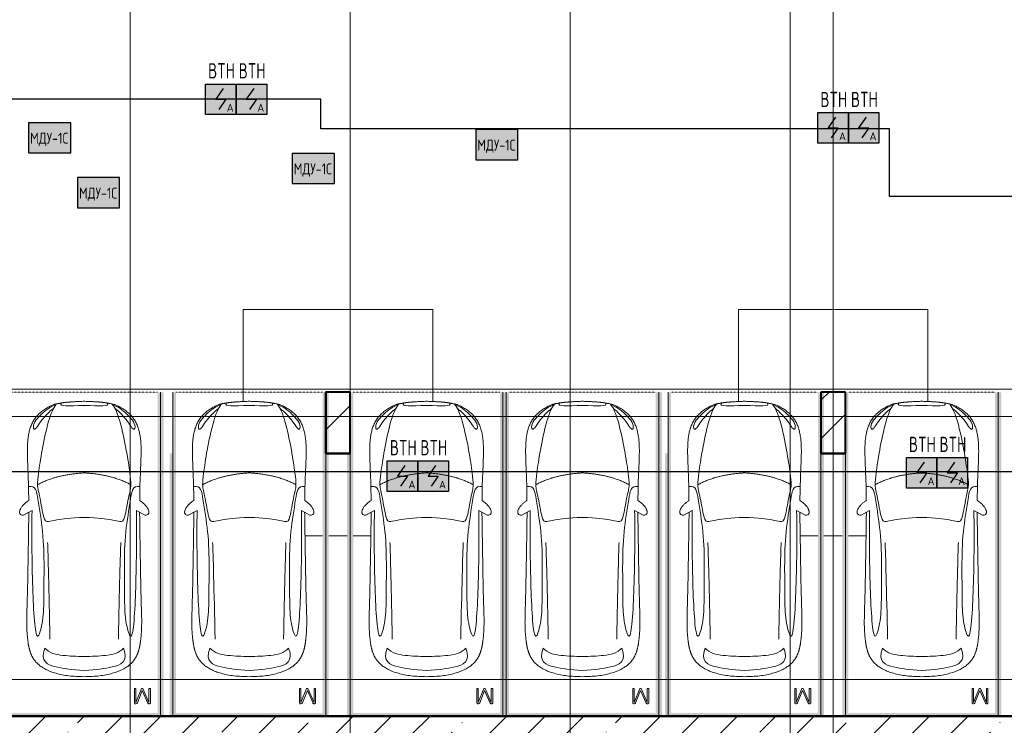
# Model space of a CAD drawing. Header units: millimetres. Extents: x -135639 to 224623, y -383017 to -59102.
# Tile 164 of 256: x 97589 to 113694, y -315766 to -304223. Entities that reach past the tile are written whole.
import ezdxf
from ezdxf.enums import TextEntityAlignment as Align

# ---------------------------------------------------------------- set-up
doc = ezdxf.new("R2010")
doc.units = ezdxf.units.MM
for name, pattern in [('CONTINOUS', [0]), ('Линия сетки', [25, 20, -2.5, 0, -2.5]), ('Невидимые', [5, 3, -2]), ('Штрих_3_3_', [6, 3, -3])]:
    doc.linetypes.add(name, pattern=pattern)
for name, color, linetype, lineweight in [('A-000-M_MASS', 7, 'Continuous', 18), ('A-200-M_WALL_EXT', 7, 'Continuous', 18), ('A-200-M_WALL_INT', 7, 'Continuous', 18), ('A-200-M_WALL_PAT', 7, 'Continuous', 40), ('C-953-M_PARKING', 7, 'Continuous', 18), ('C-953-MH_PARKING', 7, 'Невидимые', 18), ('S-160-M_FOUND', 7, 'Continuous', 18), ('S-280-M_COLUMN', 7, 'Continuous', 18), ('Z-030-M_GRID', 7, 'Continuous', 9), ('Арматура воздуховодов', 7, 'Continuous', 18), ('ОС', 5, 'Continuous', 25), ('ПС', 7, 'Continuous', 40), ('СС-011-ПОЖ-СИГНАЛИЗАЦИЯ', 1, 'Continuous', 30)]:
    doc.layers.add(name, color=color, linetype=linetype, lineweight=lineweight)
doc.layers.add('ССПС', color=5, linetype='Continuous')
doc.styles.add('1111', font='isocpeur.ttf')

# ---------------------------------------------------------------- blocks, each defined once
blk = doc.blocks.new('A_PAR_Parking - M-V23-B2_-11_400_')
at = {"layer": 'C-953-M_PARKING', "true_color": 0xf7f9fb}
blk.add_hatch(color=7, dxfattribs=at).paths.add_polyline_path([(1300, -2650), (1300, 2650), (1200, 2650), (1200, -2600), (-1200, -2600), (-1200, 2650), (-1250, 2650), (-1250, 1650), (-1300, 1650), (-1300, -2650), (1250, -2650)])
at = {"layer": 'A-000-M_MASS', "color": 253, "true_color": 0xaaaaaa}
for p, q in [((-853, 717), (-993, 639)), ((-906, 687), (-993, 639)), ((853, 717), (993, 639)), ((993, 639), (906, 687))]:
    blk.add_line(p, q, dxfattribs=at)
for centre, start, end in [((-1010, 678), 223.4184, 293.9305), ((1010, 678), 246.0695, 316.5816)]:
    blk.add_arc(centre, 42.2, start, end, dxfattribs=at)
for points, knots in [([(-908, 876), (-908, 976), (-911, 1161), (-920, 1362), (-926, 1508), (-930, 1645), (-930, 1769), (-922, 1880), (-911, 1957), (-894, 2031), (-871, 2100), (-841, 2165), (-809, 2216), (-779, 2254), (-754, 2281), (-727, 2307), (-698, 2332), (-667, 2355), (-636, 2376), (-604, 2395), (-574, 2412), (-545, 2426), (-519, 2438), (-500, 2445), (-485, 2450), (-474, 2453), (-463, 2456), (-452, 2458), (-440, 2461), (-428, 2463), (-414, 2466), (-402, 2468), (-391, 2470), (-383, 2471), (-376, 2473), (-370, 2474), (-363, 2475), (-356, 2476), (-349, 2477), (-343, 2478), (-337, 2479), (-330, 2480), (-324, 2481), (-317, 2481), (-309, 2482), (-301, 2483), (-293, 2484), (-285, 2485), (-276, 2486), (-263, 2487), (-249, 2488), (-235, 2489), (-223, 2490), (-211, 2491), (-199, 2492), (-186, 2493), (-168, 2494), (-148, 2495), (-127, 2496), (-106, 2497), (-77, 2498), (-40, 2500), (-13, 2501), (1, 2501)], [-1, -1, -1, -1, -0.913265, -0.826531, -0.783163, -0.739796, -0.653061, -0.612245, -0.571429, -0.530612, -0.489796, -0.44898, -0.408163, -0.387755, -0.367347, -0.346939, -0.326531, -0.306122, -0.285714, -0.265306, -0.244898, -0.22449, -0.204082, -0.183673, -0.173469, -0.163265, -0.153061, -0.142857, -0.132653, -0.122449, -0.112245, -0.102041, -0.096939, -0.091837, -0.086735, -0.084184, -0.081633, -0.076531, -0.07398, -0.071429, -0.068878, -0.066327, -0.063776, -0.061224, -0.058673, -0.056122, -0.053571, -0.05102, -0.048469, -0.045918, -0.040816, -0.038265, -0.035714, -0.033163, -0.030612, -0.028061, -0.02551, -0.020408, -0.017857, -0.015306, -0.010204, -0.005102, 0, 0, 0, 0]), ([(-480, 2441), (-586, 2392), (-719, 2283), (-847, 2128), (-828, 2057)], [0, 0, 0, 0, 0.53668, 1.024735, 1.024735, 1.024735, 1.024735]), ([(-459, 2446), (-508, 2398), (-601, 2147), (-696, 1684), (-744, 1354), (-774, 1106), (-734, 996), (-660, 552), (-618, 522), (-447, 565), (-234, 590), (-2, 602)], [0, 0, 0, 0, 0.884172, 2.058368, 3.212407, 3.977765, 4.871213, 5.547774, 6.288901, 6.772879, 7.454401, 7.454401, 7.454401, 7.454401]), ([(1, 2501), (22, 2500), (51, 2499), (88, 2498), (113, 2497), (137, 2496), (160, 2494), (181, 2493), (201, 2492), (219, 2491), (237, 2489), (253, 2488), (268, 2487), (282, 2485), (295, 2484), (307, 2483), (320, 2481), (330, 2480), (338, 2479), (345, 2478), (350, 2477), (356, 2476), (361, 2475), (366, 2474), (371, 2473), (377, 2472), (385, 2471), (393, 2469), (403, 2467), (416, 2465), (434, 2462), (454, 2458), (476, 2453), (498, 2446), (521, 2437), (555, 2422), (605, 2396), (669, 2355), (730, 2307), (773, 2263), (802, 2225), (823, 2195), (841, 2164), (857, 2132), (871, 2099), (887, 2053), (904, 1994), (915, 1931), (922, 1879), (926, 1839), (928, 1798), (930, 1756), (930, 1720), (931, 1690), (931, 1667), (930, 1645), (930, 1621), (929, 1598), (929, 1566), (927, 1526), (925, 1459), (919, 1336), (911, 1145), (908, 970), (908, 876)], [-1, -1, -1, -1, -0.992347, -0.98852, -0.984694, -0.980867, -0.977041, -0.973214, -0.969388, -0.965561, -0.961735, -0.957908, -0.954082, -0.950255, -0.946429, -0.942602, -0.938776, -0.933673, -0.931122, -0.928571, -0.92602, -0.923469, -0.920918, -0.918367, -0.915816, -0.913265, -0.908163, -0.903061, -0.897959, -0.887755, -0.877551, -0.857143, -0.836735, -0.816327, -0.795918, -0.77551, -0.734694, -0.693878, -0.653061, -0.612245, -0.591837, -0.571429, -0.55102, -0.530612, -0.510204, -0.489796, -0.44898, -0.408163, -0.387755, -0.367347, -0.346939, -0.326531, -0.306122, -0.295918, -0.285714, -0.27551, -0.265306, -0.255102, -0.244898, -0.22449, -0.204082, -0.163265, -0.081633, 0, 0, 0, 0]), ([(459, 2446), (508, 2398), (601, 2147), (696, 1684), (744, 1354), (774, 1106), (734, 996), (660, 552), (618, 522), (447, 565), (234, 590), (2, 602)], [0, 0, 0, 0, 0.884172, 2.058368, 3.212407, 3.977765, 4.871213, 5.547774, 6.288901, 6.772879, 7.454401, 7.454401, 7.454401, 7.454401]), ([(480, 2441), (586, 2392), (719, 2283), (847, 2128), (828, 2057)], [0, 0, 0, 0, 0.53668, 1.024735, 1.024735, 1.024735, 1.024735]), ([(-828, 2057), (-803, 2016), (-728, 2173), (-566, 2339), (-505, 2381)], [0, 0, 0, 0, 0.497572, 1.022643, 1.022643, 1.022643, 1.022643]), ([(828, 2057), (803, 2016), (728, 2173), (566, 2339), (505, 2381)], [0, 0, 0, 0, 0.497572, 1.022643, 1.022643, 1.022643, 1.022643]), ([(-908, 1106), (-792, 1130), (-753, 859), (-663, 332), (-655, -196), (-661, -684), (-663, -1068), (-764, -1443), (-817, -1157), (-842, -605), (-857, -17), (-857, 454), (-853, 717)], [0, 0, 0, 0, 1.013953, 2.476159, 4.172855, 5.704608, 7.082231, 8.244161, 9.589947, 11.154659, 12.917121, 14.362976, 14.362976, 14.362976, 14.362976]), ([(908, 1106), (792, 1130), (753, 859), (663, 332), (655, -196), (661, -684), (663, -1068), (764, -1443), (817, -1157), (842, -605), (857, -17), (857, 454), (853, 717)], [0, 0, 0, 0, 1.013953, 2.476159, 4.172855, 5.704608, 7.082231, 8.244161, 9.589947, 11.154659, 12.917121, 14.362976, 14.362976, 14.362976, 14.362976]), ([(-1041, 649), (-1044, 652), (-1049, 657), (-1053, 664), (-1055, 669), (-1057, 675), (-1058, 682), (-1058, 688), (-1058, 702), (-1052, 723), (-1036, 756), (-1011, 790), (-985, 818), (-962, 839), (-944, 853), (-926, 866), (-914, 873), (-908, 876)], [-1, -1, -1, -1, -0.941667, -0.9125, -0.883333, -0.854167, -0.825, -0.795833, -0.766667, -0.65, -0.533333, -0.4, -0.266667, -0.2, -0.133333, -0.066667, 0, 0, 0, 0]), ([(908, 876), (913, 873), (923, 867), (944, 853), (971, 832), (1000, 803), (1026, 771), (1043, 742), (1053, 719), (1057, 703), (1059, 690), (1058, 680), (1056, 673), (1054, 666), (1050, 658), (1045, 652), (1041, 649)], [-1, -1, -1, -1, -0.941667, -0.883333, -0.766667, -0.65, -0.533333, -0.4, -0.333333, -0.266667, -0.2, -0.166667, -0.133333, -0.1, -0.066667, 0, 0, 0, 0]), ([(0, -2004), (-45, -2004), (-132, -2001), (-252, -1991), (-362, -1974), (-462, -1950), (-551, -1921), (-630, -1886), (-686, -1853), (-726, -1824), (-753, -1802), (-774, -1782), (-789, -1766), (-799, -1753), (-809, -1740), (-819, -1727), (-828, -1714), (-836, -1701), (-844, -1688), (-851, -1674), (-858, -1661), (-864, -1647), (-870, -1634), (-876, -1620), (-881, -1606), (-885, -1592), (-890, -1578), (-894, -1565), (-897, -1551), (-901, -1537), (-904, -1524), (-907, -1510), (-909, -1497), (-912, -1483), (-914, -1470), (-916, -1457), (-918, -1444), (-919, -1432), (-921, -1419), (-923, -1403), (-925, -1383), (-928, -1361), (-930, -1339), (-932, -1318), (-934, -1290), (-936, -1257), (-938, -1218), (-939, -1179), (-940, -1139), (-940, -1097), (-939, -1039), (-938, -958), (-934, -846), (-931, -714), (-926, -559), (-923, -376), (-919, -163), (-915, 82), (-911, 315), (-908, 521), (-907, 631), (-906, 687)], [-1, -1, -1, -1, -0.97619, -0.952381, -0.928571, -0.904762, -0.880952, -0.857143, -0.833333, -0.821429, -0.809524, -0.797619, -0.791667, -0.785714, -0.779762, -0.77381, -0.767857, -0.761905, -0.755952, -0.75, -0.744048, -0.738095, -0.732143, -0.72619, -0.720238, -0.714286, -0.708333, -0.702381, -0.696429, -0.690476, -0.684524, -0.678571, -0.672619, -0.666667, -0.660714, -0.654762, -0.64881, -0.642857, -0.636905, -0.630952, -0.619048, -0.607143, -0.595238, -0.583333, -0.571429, -0.547619, -0.52381, -0.5, -0.47619, -0.452381, -0.428571, -0.380952, -0.333333, -0.285714, -0.238095, -0.190476, -0.142857, -0.095238, -0.047619, -0.02381, 0, 0, 0, 0]), ([(906, 687), (907, 631), (908, 521), (911, 367), (913, 222), (916, 41), (919, -163), (923, -376), (926, -559), (930, -688), (932, -780), (934, -844), (936, -902), (938, -956), (939, -1007), (940, -1053), (940, -1097), (940, -1139), (939, -1179), (938, -1218), (936, -1257), (934, -1290), (932, -1318), (930, -1339), (928, -1361), (925, -1383), (923, -1403), (921, -1419), (919, -1432), (918, -1444), (916, -1457), (914, -1470), (912, -1483), (909, -1497), (907, -1510), (904, -1524), (901, -1537), (897, -1551), (894, -1565), (890, -1578), (885, -1592), (881, -1606), (876, -1620), (870, -1634), (864, -1647), (858, -1661), (851, -1674), (844, -1688), (836, -1701), (828, -1714), (819, -1727), (809, -1740), (799, -1753), (789, -1766), (774, -1782), (753, -1802), (726, -1824), (686, -1853), (607, -1900), (495, -1942), (362, -1974), (252, -1991), (132, -2001), (45, -2004), (0, -2004)], [-1, -1, -1, -1, -0.97619, -0.952381, -0.928571, -0.904762, -0.857143, -0.809524, -0.761905, -0.714286, -0.690476, -0.666667, -0.642857, -0.619048, -0.595238, -0.571429, -0.547619, -0.52381, -0.5, -0.47619, -0.452381, -0.428571, -0.416667, -0.404762, -0.392857, -0.380952, -0.369048, -0.363095, -0.357143, -0.35119, -0.345238, -0.339286, -0.333333, -0.327381, -0.321429, -0.315476, -0.309524, -0.303571, -0.297619, -0.291667, -0.285714, -0.279762, -0.27381, -0.267857, -0.261905, -0.255952, -0.25, -0.244048, -0.238095, -0.232143, -0.22619, -0.220238, -0.214286, -0.208333, -0.202381, -0.190476, -0.178571, -0.166667, -0.142857, -0.095238, -0.071429, -0.047619, -0.02381, 0, 0, 0, 0]), ([(-643, -1535), (-732, -1765), (-468, -1855), (-203, -1891), (-2, -1902)], [0, 0, 0, 0, 0.867049, 1.684227, 1.684227, 1.684227, 1.684227]), ([(-643, -1535), (-570, -1622), (-349, -1664), (-124, -1672), (-2, -1676)], [0, 0, 0, 0, 0.616728, 1.242165, 1.242165, 1.242165, 1.242165]), ([(643, -1535), (732, -1765), (468, -1855), (203, -1891), (2, -1902)], [0, 0, 0, 0, 0.867049, 1.684227, 1.684227, 1.684227, 1.684227]), ([(643, -1535), (570, -1622), (349, -1664), (124, -1672), (2, -1676)], [0, 0, 0, 0, 0.616728, 1.242165, 1.242165, 1.242165, 1.242165])]:
    blk.add_open_spline(points, degree=3, knots=knots, dxfattribs=at)
for points, degree in [([(-376, 2470), (-425, 2412), (-257, 2425), (-2, 2432)], 3), ([(376, 2470), (425, 2412), (257, 2425), (2, 2432)], 3), ([(-2, 1330), (-478, 1299), (-762, 1135)], 2), ([(2, 1330), (478, 1299), (762, 1135)], 2), ([(-599, 190), (-592, 24), (-575, -588), (-560, -1389)], 3), ([(599, 190), (592, 24), (575, -588), (560, -1389)], 3)]:
    blk.add_open_spline(points, degree=degree, dxfattribs=at)
at = {"layer": 'C-953-M_PARKING', "color": 253, "true_color": 0xaaaaaa}
for p, q in [((-1250, -2650), (-1250, 2650)), ((1250, 2650), (1250, -2650)), ((823, -2198), (822, -2200)), ((822, -2200), (822, -2434)), ((825, -2196), (823, -2198)), ((823, -2198), (825, -2196)), ((828, -2195), (825, -2196)), ((825, -2196), (828, -2195)), ((834, -2195), (828, -2195)), ((840, -2195), (834, -2195)), ((844, -2196), (840, -2195)), ((840, -2195), (844, -2196)), ((846, -2198), (844, -2196)), ((844, -2196), (846, -2198)), ((846, -2200), (846, -2198)), ((938, -2199), (846, -2425)), ((846, -2425), (846, -2200)), ((869, -2430), (950, -2232)), ((939, -2197), (938, -2199)), ((938, -2199), (939, -2197)), ((941, -2196), (939, -2197)), ((939, -2197), (941, -2196)), ((944, -2195), (941, -2196)), ((941, -2196), (944, -2195)), ((949, -2195), (944, -2195)), ((944, -2195), (949, -2195)), ((953, -2195), (949, -2195)), ((949, -2195), (953, -2195)), ((950, -2232), (1037, -2429)), ((956, -2196), (953, -2195)), ((953, -2195), (956, -2196)), ((958, -2197), (956, -2196)), ((956, -2196), (958, -2197)), ((960, -2199), (958, -2197)), ((958, -2197), (960, -2199)), ((1059, -2425), (960, -2199)), ((1061, -2196), (1059, -2198)), ((1059, -2198), (1061, -2196)), ((1059, -2198), (1059, -2200)), ((1059, -2200), (1059, -2425)), ((1065, -2195), (1061, -2196)), ((1061, -2196), (1065, -2195)), ((1070, -2195), (1065, -2195)), ((1076, -2195), (1070, -2195)), ((1080, -2196), (1076, -2195)), ((1076, -2195), (1080, -2196)), ((1082, -2198), (1080, -2196)), ((1080, -2196), (1082, -2198)), ((1083, -2200), (1082, -2198)), ((1082, -2198), (1083, -2200)), ((1083, -2434), (1083, -2200)), ((822, -2434), (826, -2443)), ((826, -2443), (833, -2446)), ((833, -2446), (846, -2446)), ((846, -2446), (855, -2445)), ((855, -2445), (861, -2442)), ((861, -2442), (866, -2437)), ((866, -2437), (869, -2430)), ((1037, -2429), (1041, -2437)), ((1041, -2437), (1046, -2442)), ((1046, -2442), (1051, -2445)), ((1051, -2445), (1058, -2446)), ((1058, -2446), (1072, -2446)), ((1072, -2446), (1075, -2445)), ((1075, -2445), (1072, -2446)), ((1075, -2445), (1079, -2443)), ((1079, -2443), (1075, -2445)), ((1079, -2443), (1082, -2440)), ((1082, -2440), (1079, -2443)), ((1082, -2440), (1083, -2434)), ((1250, -2650), (-1250, -2650))]:
    blk.add_line(p, q, dxfattribs=at)
at = {"layer": 'C-953-MH_PARKING', "color": 253, "linetype": 'Штрих_3_3_', "true_color": 0xaaaaaa}
blk.add_line((-1200, 2650), (1200, 2650), dxfattribs=at)
blk = doc.blocks.new('135_SLK_GD_AR_rvt-1-B2_-11_400_')
at = {"layer": 'A-200-M_WALL_INT', "color": 253, "lineweight": 40, "true_color": 0xaaaaaa}
for p, q in [((111552, 51402), (111148, 51402)), ((111148, 51402), (111148, 51400)), ((111148, 51400), (111148, 50400)), ((111552, 51400), (111552, 51402)), ((111552, 50398), (111552, 51400)), ((119652, 51402), (119248, 51402)), ((119248, 51402), (119248, 51400)), ((119248, 51400), (119248, 50400)), ((119652, 51400), (119652, 51402)), ((119652, 50398), (119652, 51400)), ((111148, 50400), (111148, 50398)), ((111148, 50398), (111550, 50398)), ((111550, 50398), (111552, 50398)), ((119248, 50400), (119248, 50398)), ((119248, 50398), (119650, 50398)), ((119650, 50398), (119652, 50398)), ((126500, 46102), (87252, 46102)), ((90350, 46100), (125580, 46100))]:
    blk.add_line(p, q, dxfattribs=at)
at = {"layer": 'C-953-M_PARKING', "color": 253, "lineweight": 18, "true_color": 0xaaaaaa}
for p in [(107200, 48750), (109900, 48750), (112800, 48750), (115350, 48750), (118000, 48750), (120900, 48750)]:
    blk.add_blockref('A_PAR_Parking - M-V23-B2_-11_400_', p, dxfattribs=at)
blk = doc.blocks.new('Бетон-Прямоугольная-Колонна - CLM_Подземные этажи_В40-400х1000-V135-B2_-11_400_')
at = {"layer": 'S-280-M_COLUMN', "lineweight": 9, "true_color": 0xaaaaaa}
h = blk.add_hatch(dxfattribs=at)
h.set_pattern_fill('FP_12', color=253, style=0, pattern_type=2)
h.set_pattern_definition([(45, (-111350, -50900), (-628.618, 628.618), []), (45, (-110721.4, -50900), (-628.618, 628.618), [1111.25, -222.25, 6.706, -215.544])])
h.paths.add_polyline_path([(200, -500), (200, 500), (-200, 500), (-200, -500)])
at = {"layer": 'S-280-M_COLUMN', "color": 253, "lineweight": 40, "true_color": 0xaaaaaa}
for p, q in [((200, 500), (-200, 500)), ((-200, 500), (-200, -500)), ((200, -500), (200, 500)), ((-200, -500), (200, -500))]:
    blk.add_line(p, q, dxfattribs=at)
blk = doc.blocks.new('Бетон-Прямоугольная-Колонна - CLM_Подземные этажи_В40-400х1000-V136-B2_-11_400_')
at = {"layer": 'S-280-M_COLUMN', "lineweight": 9, "true_color": 0xaaaaaa}
h = blk.add_hatch(dxfattribs=at)
h.set_pattern_fill('FP_13', color=253, style=0, pattern_type=2)
h.set_pattern_definition([(45, (-119450, -50900), (-628.618, 628.618), []), (45, (-118821.4, -50900), (-628.618, 628.618), [1111.25, -222.25, 6.706, -215.544])])
h.paths.add_polyline_path([(200, -500), (200, 500), (-200, 500), (-200, -500), (-180, -500)])
at = {"layer": 'S-280-M_COLUMN', "color": 253, "lineweight": 40, "true_color": 0xaaaaaa}
for p, q in [((200, 500), (-200, 500)), ((-200, 500), (-200, -500)), ((200, -500), (200, 500)), ((-200, -500), (200, -500))]:
    blk.add_line(p, q, dxfattribs=at)
blk = doc.blocks.new('135_SLK_GD_KR_rvt-1-B2_-11_400_')
at = {"layer": 'A-200-M_WALL_PAT', "lineweight": 9, "true_color": 0xaaaaaa}
h = blk.add_hatch(dxfattribs=at)
h.set_pattern_fill('FP_5', color=253, style=0, pattern_type=2)
h.set_pattern_definition([(45, (0, 0), (-628.618, 628.618), []), (45, (628.6, 0), (-628.618, 628.618), [1111.25, -222.25, 6.706, -215.544])])
h.paths.add_polyline_path([(146549, 45800), (146627, 46100), (130100, 46100), (130100, 45800), (146307, 45800)])
h.paths.add_polyline_path([(124816, 45800), (126500, 45800), (126500, 46100), (90350, 46100), (90350, 45800), (124123, 45800)])
h.paths.add_polyline_path([(85160, 45800), (85160, 46100), (84960, 46100), (84960, 45800)])
h.paths.add_polyline_path([(86160, 45800), (87250, 45800), (87250, 46100), (86160, 46100), (86160, 46052)])
h.paths.add_polyline_path([(83913, 45800), (84560, 45800), (84560, 46100), (82750, 46100), (82750, 45800)])
h.paths.add_polyline_path([(85560, 45800), (85760, 45800), (85760, 46100), (85560, 46100), (85560, 46026)])
h.paths.add_polyline_path([(75594, 45800), (76200, 45800), (76200, 46100), (75400, 46100), (75400, 45800)])
h.paths.add_polyline_path([(81140, 45800), (81250, 45800), (81250, 46100), (80400, 46100), (80400, 45800)])
h.paths.add_polyline_path([(76400, 45800), (76800, 45800), (76800, 46100), (76400, 46100), (76400, 46014)])
at = {"layer": 'A-200-M_WALL_EXT', "color": 253, "lineweight": 40, "true_color": 0xaaaaaa}
blk.add_line((126500, 46100), (90350, 46100), dxfattribs=at)
at = {"layer": 'S-160-M_FOUND', "color": 253, "true_color": 0xaaaaaa}
for p, q in [((109800, 52750), (109800, 51247)), ((112900, 52750), (109800, 52750)), ((112900, 51247), (112900, 52750)), ((117900, 52750), (117900, 51247)), ((121000, 52750), (117900, 52750)), ((121000, 51247), (121000, 52750)), ((110812, 49050), (111100, 49050)), ((111200, 49050), (111500, 49050)), ((111600, 49050), (111888, 49050)), ((118912, 49050), (119200, 49050)), ((119300, 49050), (119600, 49050)), ((119700, 49050), (119988, 49050))]:
    blk.add_line(p, q, dxfattribs=at)
at = {"layer": 'S-280-M_COLUMN', "color": 253, "lineweight": 18, "true_color": 0xaaaaaa}
for name, p in [('Бетон-Прямоугольная-Колонна - CLM_Подземные этажи_В40-400х1000-V135-B2_-11_400_', (111350, 50900)), ('Бетон-Прямоугольная-Колонна - CLM_Подземные этажи_В40-400х1000-V136-B2_-11_400_', (119450, 50900))]:
    blk.add_blockref(name, p, dxfattribs=at)
blk = doc.blocks.new('-2 этаж')
at = {"layer": 'Z-030-M_GRID', "color": 253, "linetype": 'Линия сетки', "true_color": 0xaaaaaa}
for p, q in [((367042.3, -369621.8), (367042.3, -216207.4)), ((370642.3, -369621.6), (370642.3, -216207.4)), ((374242.3, -369621.4), (374242.3, -216207.4)), ((377842.3, -369621.2), (377842.3, -216207.4)), ((378542.3, -367088.3), (378542.3, -216207.4)), ((412500.8, -298477.3), (255411, -298477.3)), ((415036, -298927.3), (255411, -298927.3)), ((412500.8, -299827.3), (255411.1, -299827.3)), ((415041.1, -303227.3), (255411.3, -303227.3))]:
    blk.add_line(p, q, dxfattribs=at)
at = {"lineweight": 5}
for name in ['135_SLK_GD_KR_rvt-1-B2_-11_400_', '135_SLK_GD_AR_rvt-1-B2_-11_400_']:
    blk.add_blockref(name, (259092.3, -349927.3), dxfattribs=at)
blk = doc.blocks.new('*U4706')
at = {"lineweight": 35, "true_color": 0xffffff}
h = blk.add_hatch(color=7, dxfattribs=at)
h.dxf.hatch_style = 1
h.paths.add_polyline_path([(0, 500), (0, 0), (500, 0), (500, 500)])
at = {"color": 1, "linetype": 'ByBlock', "lineweight": -2}
for p, q in [((289, 426), (167, 250)), ((167, 250), (333, 250)), ((333, 250), (219, 86))]:
    blk.add_line(p, q, dxfattribs=at)
at = {"color": 1, "linetype": 'ByBlock', "lineweight": -2, "ltscale": 0.1}
blk.add_lwpolyline([(0, 500), (500, 500), (500, 0), (0, 0)], close=True, dxfattribs=at)
at = {"color": 1, "linetype": 'ByBlock', "lineweight": -2, "ltscale": 1000, "style": '1111'}
blk.add_text('A', height=128, dxfattribs=at).set_placement((403, 49), align=Align.CENTER)
at = {"color": 0, "linetype": 'ByBlock', "lineweight": -2, "style": '1111'}
blk.add_attdef('INDEX', (-63, -235), '', height=125, dxfattribs=at)
at = {"color": 0, "linetype": 'ByBlock', "lineweight": -2, "style": '1111', "flags": 1}
for tag, p in [('NAME_DEVICE', (-64, -421)), ('NUM_POM', (-82, -847))]:
    blk.add_attdef(tag, p, '', height=125, dxfattribs=at)
at = {"color": 0, "linetype": 'ByBlock', "lineweight": -2, "style": '1111', "width": 0.7}
blk.add_attdef('NUM_DEVICE', (-64, -630), '', height=125, dxfattribs=at)
blk = doc.blocks.new('ger')
at = {"lineweight": 40, "ltscale": 2, "true_color": 0xffffff}
h = blk.add_hatch(color=7, dxfattribs=at)
h.dxf.hatch_style = 1
h.paths.add_polyline_path([(491036, -67336), (491036, -66843), (490345, -66843), (490345, -67336)])
at = {"layer": 'ОС', "color": 1, "lineweight": 30}
blk.add_lwpolyline([(491036, -66843), (490345, -66843), (490345, -67336), (491036, -67336)], close=True, dxfattribs=at)
at = {"layer": 'ССПС', "color": 1, "lineweight": -2, "ltscale": 1000, "style": '1111', "width": 0.8}
blk.add_text('МДУ-1С', height=180, dxfattribs=at).set_placement((490371, -67186))

msp = doc.modelspace()

# ---------------------------------------------------------------- linework, layer by layer
at = {"layer": 'СС-011-ПОЖ-СИГНАЛИЗАЦИЯ', "lineweight": 30}
for points in [[(120030, -307113), (111816, -307113), (111816, -306008), (102517, -306008), (102517, -305525), (90831, -305525), (90831, -305688), (81147, -305688), (81147, -304809), (73015, -304809), (73015, -307513), (65158, -307513), (65158, -302897), (66222, -302897), (75297, -302897), (75297, -303854), (78848, -303854), (78848, -299901)], [(116905, -317044), (78848, -317044), (78848, -321421), (69336, -321421), (69336, -317718), (68187, -317718), (68187, -313175), (72274, -313175), (72274, -311616), (136609, -311616)]]:
    msp.add_lwpolyline(points, dxfattribs=at)

# ---------------------------------------------------------------- block references
at = {"color": 0}
msp.add_blockref('-2 этаж', (-267648, -11789), dxfattribs=at)
at = {"layer": 'Арматура воздуховодов', "lineweight": 30}
for p in [(-392611, -239066), (-385297, -239179), (-388299, -239568), (-391812, -239964)]:
    msp.add_blockref('ger', p, dxfattribs=at)
at = {"layer": 'ПС', "color": 7, "linetype": 'CONTINOUS', "lineweight": 30, "ltscale": 100}
ref = msp.add_blockref('*U4706', (100629, -305776), dxfattribs=dict(at, xscale=1.000736, yscale=1.000736, zscale=1.000736))
ref.add_attrib('NUM_DEVICE', 'BTH', dxfattribs={"layer": '0', "color": 0, "linetype": 'ByBlock', "lineweight": -2, "ltscale": 100, "height": 250.2, "style": '1111', "width": 0.7}).set_placement((100891, -305185), align=Align.CENTER)
ref = msp.add_blockref('*U4706', (101129, -305776), dxfattribs=dict(at, xscale=1.000736, yscale=1.000736, zscale=1.000736))
ref.add_attrib('NUM_DEVICE', 'BTH', dxfattribs={"layer": '0', "color": 0, "linetype": 'ByBlock', "lineweight": -2, "ltscale": 100, "height": 250.2, "style": '1111', "width": 0.7}).set_placement((101391, -305185), align=Align.CENTER)
ref = msp.add_blockref('*U4706', (110644, -306244), dxfattribs=dict(at, xscale=1.000736, yscale=1.000736, zscale=1.000736))
ref.add_attrib('NUM_DEVICE', 'BTH', dxfattribs={"layer": '0', "color": 0, "linetype": 'ByBlock', "lineweight": -2, "ltscale": 100, "height": 250.2, "style": '1111', "width": 0.7}).set_placement((110906, -305654), align=Align.CENTER)
ref = msp.add_blockref('*U4706', (111144, -306244), dxfattribs=dict(at, xscale=1.000736, yscale=1.000736, zscale=1.000736))
ref.add_attrib('NUM_DEVICE', 'BTH', dxfattribs={"layer": '0', "color": 0, "linetype": 'ByBlock', "lineweight": -2, "ltscale": 100, "height": 250.2, "style": '1111', "width": 0.7}).set_placement((111406, -305654), align=Align.CENTER)
ref = msp.add_blockref('*U4706', (103601, -311941), dxfattribs=dict(at, xscale=1.000736, yscale=1.000736, zscale=1.000736))
ref.add_attrib('NUM_DEVICE', 'BTH', dxfattribs={"layer": '0', "color": 0, "linetype": 'ByBlock', "lineweight": -2, "ltscale": 100, "height": 250.2, "style": '1111', "width": 0.7}).set_placement((103863, -311350), align=Align.CENTER)
ref = msp.add_blockref('*U4706', (104101, -311941), dxfattribs=dict(at, xscale=1.000736, yscale=1.000736, zscale=1.000736))
ref.add_attrib('NUM_DEVICE', 'BTH', dxfattribs={"layer": '0', "color": 0, "linetype": 'ByBlock', "lineweight": -2, "ltscale": 100, "height": 250.2, "style": '1111', "width": 0.7}).set_placement((104363, -311350), align=Align.CENTER)
ref = msp.add_blockref('*U4706', (112093, -311886), dxfattribs=dict(at, xscale=1.000736, yscale=1.000736, zscale=1.000736))
ref.add_attrib('NUM_DEVICE', 'BTH', dxfattribs={"layer": '0', "color": 0, "linetype": 'ByBlock', "lineweight": -2, "ltscale": 100, "height": 250.2, "style": '1111', "width": 0.7}).set_placement((112354, -311296), align=Align.CENTER)
ref = msp.add_blockref('*U4706', (112593, -311886), dxfattribs=dict(at, xscale=1.000736, yscale=1.000736, zscale=1.000736))
ref.add_attrib('NUM_DEVICE', 'BTH', dxfattribs={"layer": '0', "color": 0, "linetype": 'ByBlock', "lineweight": -2, "ltscale": 100, "height": 250.2, "style": '1111', "width": 0.7}).set_placement((112854, -311296), align=Align.CENTER)

doc.saveas('drawing.dxf')
